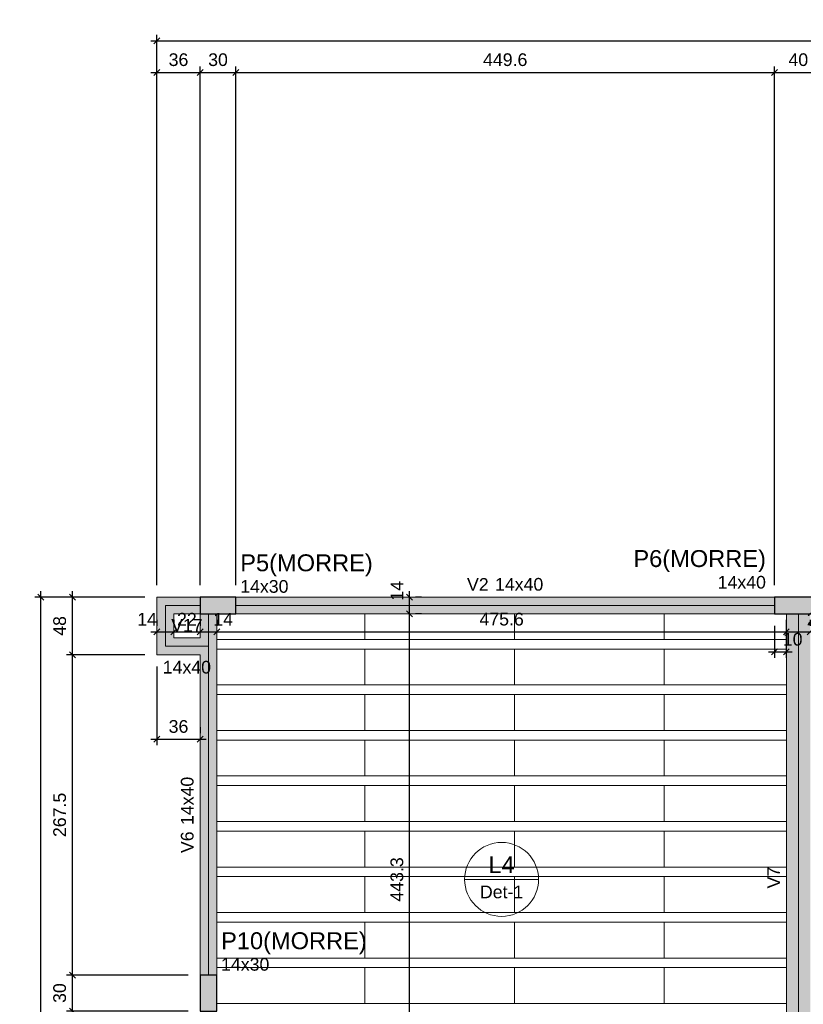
# Model space of a CAD drawing. Header units: millimetres. Extents: x 1434 to 2277, y -793 to -278.
# Tile 18 of 111: x 1709 to 1722, y -616 to -599. Entities that reach past the tile are written whole.
import ezdxf

# ---------------------------------------------------------------- set-up
doc = ezdxf.new("R2010")
doc.units = ezdxf.units.MM
for name, color, linetype, lineweight in [('FO-Cotas', 5, 'Continuous', 5), ('FO-Eixos', 5, 'Continuous', 5), ('FO-Hachura pilar que morre', 106, 'Continuous', 5), ('FO-Hachura viga', 43, 'Continuous', 5), ('FO-Hachuras das lajes', 1, 'Continuous', 20), ('FO-Pilares', 4, 'Continuous', 30), ('FO-Textos das lajes', 3, 'Continuous', 20), ('FO-Textos das vigas', 7, 'Continuous', 5), ('FO-Textos dos pilares', 7, 'Continuous', 5), ('FO-Vigas', 1, 'Continuous', 20)]:
    doc.layers.add(name, color=color, linetype=linetype, lineweight=lineweight)
doc.styles.add('ARIAL', font='arial.ttf')
doc.styles.get("Standard").update_dxf_attribs({"font": 'arial.ttf'})
doc.dimstyles.new('UM_50.000000', dxfattribs={"dimtxt": 0.18, "dimasz": 0.1, "dimexe": 0.1, "dimexo": 0.2, "dimgap": 0, "dimtad": 1, "dimtih": 1, "dimtoh": 1, "dimdec": 1, "dimlfac": 50, "dimzin": 0, "dimdsep": 46, "dimtxsty": 'Standard', "dimcen": 0.09, "dimdle": 0.1, "dimadec": 1, "dimazin": 2, "dimtfac": 1, "dimtdec": 4, "dimtofl": 0, "dimtmove": 0, "dimatfit": 3, "dimfxl": 1, "dimtolj": 1, "dimarcsym": 0})

# ---------------------------------------------------------------- blocks, each defined once
blk = doc.blocks.new('_Oblique')
at = {"color": 0, "linetype": 'ByBlock', "lineweight": -2}
blk.add_line((-0.5, -0.5), (0.5, 0.5), dxfattribs=at)
blk = doc.blocks.new('*D720')
at = {"layer": 'FO-Cotas', "color": 0, "lineweight": -2, "transparency": 16777216}
for p, q in [((1711.06, -608.517), (1711.06, -599.855)), ((1711.78, -608.517), (1711.78, -599.855)), ((1710.96, -599.955), (1711.88, -599.955))]:
    blk.add_line(p, q, dxfattribs=at)
at = {"layer": 'FO-Cotas', "color": 0, "lineweight": -2, "transparency": 16777216, "xscale": 0.1, "yscale": 0.1, "zscale": 0.1, "rotation": 180}
blk.add_blockref('_Oblique', (1711.06, -599.955), dxfattribs=at)
at = {"layer": 'FO-Cotas', "color": 0, "lineweight": -2, "transparency": 16777216, "xscale": 0.1, "yscale": 0.1, "zscale": 0.1}
blk.add_blockref('_Oblique', (1711.78, -599.955), dxfattribs=at)
at = {"layer": 'FO-Cotas', "color": 7, "transparency": 16777216, "insert": (1711.42, -599.744), "char_height": 0.2118, "attachment_point": 5, "rotation": 0.0057, "style": 'ARIAL'}
blk.add_mtext('\\A1;36', dxfattribs=at)
blk = doc.blocks.new('*D721')
at = {"layer": 'FO-Cotas', "color": 0, "lineweight": -2, "transparency": 16777216}
for p, q in [((1711.78, -608.517), (1711.78, -599.855)), ((1712.38, -608.517), (1712.38, -599.855)), ((1711.68, -599.955), (1712.48, -599.955))]:
    blk.add_line(p, q, dxfattribs=at)
at = {"layer": 'FO-Cotas', "color": 0, "lineweight": -2, "transparency": 16777216, "xscale": 0.1, "yscale": 0.1, "zscale": 0.1, "rotation": 180}
blk.add_blockref('_Oblique', (1711.78, -599.955), dxfattribs=at)
at = {"layer": 'FO-Cotas', "color": 0, "lineweight": -2, "transparency": 16777216, "xscale": 0.1, "yscale": 0.1, "zscale": 0.1}
blk.add_blockref('_Oblique', (1712.38, -599.955), dxfattribs=at)
at = {"layer": 'FO-Cotas', "color": 7, "transparency": 16777216, "insert": (1712.08, -599.744), "char_height": 0.2118, "attachment_point": 5, "rotation": 0.0057, "style": 'ARIAL'}
blk.add_mtext('\\A1;30', dxfattribs=at)
blk = doc.blocks.new('*D722')
at = {"layer": 'FO-Cotas', "color": 0, "lineweight": -2, "transparency": 16777216}
for p, q in [((1712.38, -608.517), (1712.38, -599.855)), ((1721.371, -608.517), (1721.371, -599.855)), ((1712.28, -599.955), (1721.471, -599.955))]:
    blk.add_line(p, q, dxfattribs=at)
at = {"layer": 'FO-Cotas', "color": 0, "lineweight": -2, "transparency": 16777216, "xscale": 0.1, "yscale": 0.1, "zscale": 0.1, "rotation": 180}
blk.add_blockref('_Oblique', (1712.38, -599.955), dxfattribs=at)
at = {"layer": 'FO-Cotas', "color": 0, "lineweight": -2, "transparency": 16777216, "xscale": 0.1, "yscale": 0.1, "zscale": 0.1}
blk.add_blockref('_Oblique', (1721.371, -599.955), dxfattribs=at)
at = {"layer": 'FO-Cotas', "color": 7, "transparency": 16777216, "insert": (1716.876, -599.744), "char_height": 0.2118, "attachment_point": 5, "rotation": 0.0057, "style": 'ARIAL'}
blk.add_mtext('\\A1;449.6', dxfattribs=at)
blk = doc.blocks.new('*D723')
at = {"layer": 'FO-Cotas', "color": 0, "lineweight": -2, "transparency": 16777216}
for p, q in [((1721.371, -608.517), (1721.371, -599.855)), ((1722.171, -608.517), (1722.171, -599.855)), ((1721.271, -599.955), (1722.271, -599.955))]:
    blk.add_line(p, q, dxfattribs=at)
at = {"layer": 'FO-Cotas', "color": 0, "lineweight": -2, "transparency": 16777216, "xscale": 0.1, "yscale": 0.1, "zscale": 0.1, "rotation": 180}
blk.add_blockref('_Oblique', (1721.371, -599.955), dxfattribs=at)
at = {"layer": 'FO-Cotas', "color": 0, "lineweight": -2, "transparency": 16777216, "xscale": 0.1, "yscale": 0.1, "zscale": 0.1}
blk.add_blockref('_Oblique', (1722.171, -599.955), dxfattribs=at)
at = {"layer": 'FO-Cotas', "color": 7, "transparency": 16777216, "insert": (1721.771, -599.744), "char_height": 0.2118, "attachment_point": 5, "rotation": 0.0057, "style": 'ARIAL'}
blk.add_mtext('\\A1;40', dxfattribs=at)
blk = doc.blocks.new('*D735')
at = {"layer": 'FO-Cotas', "color": 0, "lineweight": -2, "transparency": 16777216}
for p, q in [((1711.06, -608.517), (1711.06, -599.326)), ((1742.344, -601.167), (1742.344, -599.326)), ((1710.96, -599.426), (1742.444, -599.426))]:
    blk.add_line(p, q, dxfattribs=at)
at = {"layer": 'FO-Cotas', "color": 0, "lineweight": -2, "transparency": 16777216, "xscale": 0.1, "yscale": 0.1, "zscale": 0.1, "rotation": 180}
blk.add_blockref('_Oblique', (1711.06, -599.426), dxfattribs=at)
at = {"layer": 'FO-Cotas', "color": 0, "lineweight": -2, "transparency": 16777216, "xscale": 0.1, "yscale": 0.1, "zscale": 0.1}
blk.add_blockref('_Oblique', (1742.344, -599.426), dxfattribs=at)
at = {"layer": 'FO-Cotas', "color": 7, "transparency": 16777216, "insert": (1726.702, -599.214), "char_height": 0.2118, "attachment_point": 5, "rotation": 0.0057, "style": 'ARIAL'}
blk.add_mtext('\\A1;1564.2', dxfattribs=at)
blk = doc.blocks.new('*D737')
at = {"layer": 'FO-Cotas', "color": 0, "lineweight": -2, "transparency": 16777216}
for p, q in [((1711.06, -609.877), (1711.06, -611.189)), ((1711.78, -610.889), (1711.78, -610.989)), ((1710.96, -611.089), (1711.88, -611.089))]:
    blk.add_line(p, q, dxfattribs=at)
at = {"layer": 'FO-Cotas', "color": 0, "lineweight": -2, "transparency": 16777216, "xscale": 0.1, "yscale": 0.1, "zscale": 0.1, "rotation": 180}
blk.add_blockref('_Oblique', (1711.06, -611.089), dxfattribs=at)
at = {"layer": 'FO-Cotas', "color": 0, "lineweight": -2, "transparency": 16777216, "xscale": 0.1, "yscale": 0.1, "zscale": 0.1}
blk.add_blockref('_Oblique', (1711.78, -611.089), dxfattribs=at)
at = {"layer": 'FO-Cotas', "color": 7, "transparency": 16777216, "insert": (1711.42, -610.877), "char_height": 0.2118, "attachment_point": 5, "rotation": 0.0057, "style": 'ARIAL'}
blk.add_mtext('\\A1;36', dxfattribs=at)
blk = doc.blocks.new('*D755')
at = {"layer": 'FO-Cotas', "color": 0, "lineweight": -2, "transparency": 16777216}
for p, q in [((1709.648, -615.727), (1709.648, -614.927)), ((1711.58, -615.027), (1709.548, -615.027)), ((1711.58, -615.627), (1709.548, -615.627))]:
    blk.add_line(p, q, dxfattribs=at)
at = {"layer": 'FO-Cotas', "color": 0, "lineweight": -2, "transparency": 16777216, "xscale": 0.1, "yscale": 0.1, "zscale": 0.1}
for p, rotation in [((1709.648, -615.027), 90), ((1709.648, -615.627), 270)]:
    blk.add_blockref('_Oblique', p, dxfattribs=dict(at, rotation=rotation))
at = {"layer": 'FO-Cotas', "color": 7, "transparency": 16777216, "insert": (1709.436, -615.327), "char_height": 0.2118, "attachment_point": 5, "rotation": 90, "style": 'ARIAL'}
blk.add_mtext('\\A1;30', dxfattribs=at)
blk = doc.blocks.new('*D756')
at = {"layer": 'FO-Cotas', "color": 0, "lineweight": -2, "transparency": 16777216}
for p, q in [((1709.648, -615.127), (1709.648, -609.577)), ((1710.86, -609.677), (1709.548, -609.677)), ((1711.58, -615.027), (1709.548, -615.027))]:
    blk.add_line(p, q, dxfattribs=at)
at = {"layer": 'FO-Cotas', "color": 0, "lineweight": -2, "transparency": 16777216, "xscale": 0.1, "yscale": 0.1, "zscale": 0.1}
for p, rotation in [((1709.648, -609.677), 90), ((1709.648, -615.027), 270)]:
    blk.add_blockref('_Oblique', p, dxfattribs=dict(at, rotation=rotation))
at = {"layer": 'FO-Cotas', "color": 7, "transparency": 16777216, "insert": (1709.436, -612.352), "char_height": 0.2118, "attachment_point": 5, "rotation": 90, "style": 'ARIAL'}
blk.add_mtext('\\A1;267.5', dxfattribs=at)
blk = doc.blocks.new('*D757')
at = {"layer": 'FO-Cotas', "color": 0, "lineweight": -2, "transparency": 16777216}
for p, q in [((1710.86, -608.717), (1709.548, -608.717)), ((1709.648, -609.777), (1709.648, -608.617)), ((1710.86, -609.677), (1709.548, -609.677))]:
    blk.add_line(p, q, dxfattribs=at)
at = {"layer": 'FO-Cotas', "color": 0, "lineweight": -2, "transparency": 16777216, "xscale": 0.1, "yscale": 0.1, "zscale": 0.1}
for p, rotation in [((1709.648, -608.717), 90), ((1709.648, -609.677), 270)]:
    blk.add_blockref('_Oblique', p, dxfattribs=dict(at, rotation=rotation))
at = {"layer": 'FO-Cotas', "color": 7, "transparency": 16777216, "insert": (1709.436, -609.197), "char_height": 0.2118, "attachment_point": 5, "rotation": 90, "style": 'ARIAL'}
blk.add_mtext('\\A1;48', dxfattribs=at)
blk = doc.blocks.new('*D761')
at = {"layer": 'FO-Cotas', "color": 0, "lineweight": -2, "transparency": 16777216}
for p, q in [((1710.86, -608.717), (1709.019, -608.717)), ((1709.119, -627.387), (1709.119, -608.617)), ((1710.87, -627.287), (1709.019, -627.287))]:
    blk.add_line(p, q, dxfattribs=at)
at = {"layer": 'FO-Cotas', "color": 0, "lineweight": -2, "transparency": 16777216, "xscale": 0.1, "yscale": 0.1, "zscale": 0.1}
for p, rotation in [((1709.119, -608.717), 90), ((1709.119, -627.287), 270)]:
    blk.add_blockref('_Oblique', p, dxfattribs=dict(at, rotation=rotation))
at = {"layer": 'FO-Cotas', "color": 7, "transparency": 16777216, "insert": (1708.907, -618.002), "char_height": 0.2118, "attachment_point": 5, "rotation": 90, "style": 'ARIAL'}
blk.add_mtext('\\A1;928.5', dxfattribs=at)
blk = doc.blocks.new('*D792')
at = {"layer": 'FO-Cotas', "color": 0, "lineweight": -2, "transparency": 16777216}
for p, q in [((1711.06, -609.097), (1711.06, -609.197)), ((1711.34, -609.097), (1711.34, -609.197)), ((1710.96, -609.297), (1711.44, -609.297))]:
    blk.add_line(p, q, dxfattribs=at)
at = {"layer": 'FO-Cotas', "color": 0, "lineweight": -2, "transparency": 16777216, "xscale": 0.1, "yscale": 0.1, "zscale": 0.1, "rotation": 180}
blk.add_blockref('_Oblique', (1711.06, -609.297), dxfattribs=at)
at = {"layer": 'FO-Cotas', "color": 0, "lineweight": -2, "transparency": 16777216, "xscale": 0.1, "yscale": 0.1, "zscale": 0.1}
blk.add_blockref('_Oblique', (1711.34, -609.297), dxfattribs=at)
at = {"layer": 'FO-Cotas', "color": 7, "transparency": 16777216, "insert": (1710.895, -609.085), "char_height": 0.2118, "attachment_point": 5, "rotation": 0.0057, "style": 'ARIAL'}
blk.add_mtext('\\A1;14', dxfattribs=at)
blk = doc.blocks.new('*D793')
at = {"layer": 'FO-Cotas', "color": 0, "lineweight": -2, "transparency": 16777216}
for p, q in [((1711.34, -609.097), (1711.34, -609.197)), ((1711.78, -609.097), (1711.78, -609.197)), ((1711.24, -609.297), (1711.88, -609.297))]:
    blk.add_line(p, q, dxfattribs=at)
at = {"layer": 'FO-Cotas', "color": 0, "lineweight": -2, "transparency": 16777216, "xscale": 0.1, "yscale": 0.1, "zscale": 0.1, "rotation": 180}
blk.add_blockref('_Oblique', (1711.34, -609.297), dxfattribs=at)
at = {"layer": 'FO-Cotas', "color": 0, "lineweight": -2, "transparency": 16777216, "xscale": 0.1, "yscale": 0.1, "zscale": 0.1}
blk.add_blockref('_Oblique', (1711.78, -609.297), dxfattribs=at)
at = {"layer": 'FO-Cotas', "color": 7, "transparency": 16777216, "insert": (1711.56, -609.085), "char_height": 0.2118, "attachment_point": 5, "rotation": 0.0057, "style": 'ARIAL'}
blk.add_mtext('\\A1;22', dxfattribs=at)
blk = doc.blocks.new('*D794')
at = {"layer": 'FO-Cotas', "color": 0, "lineweight": -2, "transparency": 16777216}
for p, q in [((1711.78, -609.097), (1711.78, -609.197)), ((1712.06, -609.097), (1712.06, -609.197)), ((1711.68, -609.297), (1712.16, -609.297))]:
    blk.add_line(p, q, dxfattribs=at)
at = {"layer": 'FO-Cotas', "color": 0, "lineweight": -2, "transparency": 16777216, "xscale": 0.1, "yscale": 0.1, "zscale": 0.1, "rotation": 180}
blk.add_blockref('_Oblique', (1711.78, -609.297), dxfattribs=at)
at = {"layer": 'FO-Cotas', "color": 0, "lineweight": -2, "transparency": 16777216, "xscale": 0.1, "yscale": 0.1, "zscale": 0.1}
blk.add_blockref('_Oblique', (1712.06, -609.297), dxfattribs=at)
at = {"layer": 'FO-Cotas', "color": 7, "transparency": 16777216, "insert": (1712.166, -609.085), "char_height": 0.2118, "attachment_point": 5, "rotation": 0.0057, "style": 'ARIAL'}
blk.add_mtext('\\A1;14', dxfattribs=at)
blk = doc.blocks.new('*D795')
at = {"layer": 'FO-Cotas', "color": 0, "lineweight": -2, "transparency": 16777216}
for p, q in [((1712.06, -609.097), (1712.06, -609.197)), ((1721.571, -609.097), (1721.571, -609.197)), ((1711.96, -609.297), (1721.671, -609.297))]:
    blk.add_line(p, q, dxfattribs=at)
at = {"layer": 'FO-Cotas', "color": 0, "lineweight": -2, "transparency": 16777216, "xscale": 0.1, "yscale": 0.1, "zscale": 0.1, "rotation": 180}
blk.add_blockref('_Oblique', (1712.06, -609.297), dxfattribs=at)
at = {"layer": 'FO-Cotas', "color": 0, "lineweight": -2, "transparency": 16777216, "xscale": 0.1, "yscale": 0.1, "zscale": 0.1}
blk.add_blockref('_Oblique', (1721.571, -609.297), dxfattribs=at)
at = {"layer": 'FO-Cotas', "color": 7, "transparency": 16777216, "insert": (1716.816, -609.085), "char_height": 0.2118, "attachment_point": 5, "rotation": 0.0057, "style": 'ARIAL'}
blk.add_mtext('\\A1;475.6', dxfattribs=at)
blk = doc.blocks.new('*D796')
at = {"layer": 'FO-Cotas', "color": 0, "lineweight": -2, "transparency": 16777216}
for p, q in [((1721.571, -609.097), (1721.571, -609.197)), ((1721.971, -609.097), (1721.971, -609.197)), ((1721.471, -609.297), (1722.071, -609.297))]:
    blk.add_line(p, q, dxfattribs=at)
at = {"layer": 'FO-Cotas', "color": 0, "lineweight": -2, "transparency": 16777216, "xscale": 0.1, "yscale": 0.1, "zscale": 0.1, "rotation": 180}
blk.add_blockref('_Oblique', (1721.571, -609.297), dxfattribs=at)
at = {"layer": 'FO-Cotas', "color": 0, "lineweight": -2, "transparency": 16777216, "xscale": 0.1, "yscale": 0.1, "zscale": 0.1}
blk.add_blockref('_Oblique', (1721.971, -609.297), dxfattribs=at)
at = {"layer": 'FO-Cotas', "color": 7, "transparency": 16777216, "insert": (1722.077, -609.085), "char_height": 0.2118, "attachment_point": 5, "rotation": 0.0057, "style": 'ARIAL'}
blk.add_mtext('\\A1;20', dxfattribs=at)
blk = doc.blocks.new('*D809')
at = {"layer": 'FO-Cotas', "color": 0, "lineweight": -2, "transparency": 16777216}
for p, q in [((1715.28, -617.962), (1715.28, -608.897)), ((1715.48, -608.997), (1715.38, -608.997)), ((1715.48, -617.862), (1715.38, -617.862))]:
    blk.add_line(p, q, dxfattribs=at)
at = {"layer": 'FO-Cotas', "color": 0, "lineweight": -2, "transparency": 16777216, "xscale": 0.1, "yscale": 0.1, "zscale": 0.1}
for p, rotation in [((1715.28, -608.997), 90), ((1715.28, -617.862), 270)]:
    blk.add_blockref('_Oblique', p, dxfattribs=dict(at, rotation=rotation))
at = {"layer": 'FO-Cotas', "color": 7, "transparency": 16777216, "insert": (1715.068, -613.43), "char_height": 0.2118, "attachment_point": 5, "rotation": 90, "style": 'ARIAL'}
blk.add_mtext('\\A1;443.3', dxfattribs=at)
blk = doc.blocks.new('*D810')
at = {"layer": 'FO-Cotas', "color": 0, "lineweight": -2, "transparency": 16777216}
for p, q in [((1715.28, -609.097), (1715.28, -608.617)), ((1715.48, -608.717), (1715.38, -608.717)), ((1715.48, -608.997), (1715.38, -608.997))]:
    blk.add_line(p, q, dxfattribs=at)
at = {"layer": 'FO-Cotas', "color": 0, "lineweight": -2, "transparency": 16777216, "xscale": 0.1, "yscale": 0.1, "zscale": 0.1}
for p, rotation in [((1715.28, -608.717), 90), ((1715.28, -608.997), 270)]:
    blk.add_blockref('_Oblique', p, dxfattribs=dict(at, rotation=rotation))
at = {"layer": 'FO-Cotas', "color": 7, "transparency": 16777216, "insert": (1715.068, -608.611), "char_height": 0.2118, "attachment_point": 5, "rotation": 90, "style": 'ARIAL'}
blk.add_mtext('\\A1;14', dxfattribs=at)
blk = doc.blocks.new('*D828')
at = {"layer": 'FO-Cotas', "color": 0, "lineweight": -2, "transparency": 16777216}
for p, q in [((1721.371, -609.197), (1721.371, -609.732)), ((1721.571, -609.197), (1721.571, -609.732)), ((1721.271, -609.632), (1721.671, -609.632))]:
    blk.add_line(p, q, dxfattribs=at)
at = {"layer": 'FO-Cotas', "color": 0, "lineweight": -2, "transparency": 16777216, "xscale": 0.1, "yscale": 0.1, "zscale": 0.1, "rotation": 180}
blk.add_blockref('_Oblique', (1721.371, -609.632), dxfattribs=at)
at = {"layer": 'FO-Cotas', "color": 0, "lineweight": -2, "transparency": 16777216, "xscale": 0.1, "yscale": 0.1, "zscale": 0.1}
blk.add_blockref('_Oblique', (1721.571, -609.632), dxfattribs=at)
at = {"layer": 'FO-Cotas', "color": 7, "transparency": 16777216, "insert": (1721.677, -609.421), "char_height": 0.2118, "attachment_point": 5, "rotation": 0.0057, "style": 'ARIAL'}
blk.add_mtext('\\A1;10', dxfattribs=at)

msp = doc.modelspace()

# ---------------------------------------------------------------- hatches: boundary and pattern name
at = {"layer": 'FO-Hachura pilar que morre', "linetype": 'Continuous'}
for points in [[(1711.7803, -608.7169), (1711.7803, -608.8569), (1711.7803, -608.9969), (1712.0803, -608.9969), (1712.3803, -608.9969), (1712.3803, -608.8569), (1712.3803, -608.7169), (1712.0803, -608.7169)], [(1721.3715, -608.7169), (1721.3715, -608.8569), (1721.3715, -608.9969), (1721.7715, -608.9969), (1722.1715, -608.9969), (1722.1715, -608.8569), (1722.1715, -608.7169), (1721.7715, -608.7169)], [(1711.7803, -615.6269), (1711.9203, -615.6269), (1712.0603, -615.6269), (1712.0603, -615.3269), (1712.0603, -615.0269), (1711.9203, -615.0269), (1711.7803, -615.0269), (1711.7803, -615.3269)]]:
    msp.add_hatch(color=256, dxfattribs=at).paths.add_polyline_path(points)
at = {"layer": 'FO-Hachura viga', "linetype": 'Continuous'}
for points in [[(1711.7803, -608.7169), (1711.7803, -608.7169), (1711.0603, -608.7169), (1711.3403, -608.9969), (1711.7803, -608.9969), (1711.7803, -608.7169)], [(1711.3403, -609.3969), (1711.3403, -609.3969), (1711.3403, -608.9969), (1711.0603, -608.7169), (1711.0603, -609.6769), (1711.3403, -609.3969)], [(1712.3803, -608.7169), (1712.3803, -608.7169), (1712.3803, -608.9971), (1721.3715, -608.9971), (1721.3715, -608.7169), (1712.3803, -608.7169)], [(1712.0603, -608.9969), (1712.0603, -608.9969), (1711.7803, -608.9969), (1711.7803, -609.3969), (1711.9203, -609.5369), (1712.0603, -609.5369), (1712.0603, -608.9969)], [(1721.9715, -608.9969), (1721.9715, -608.9969), (1721.5715, -608.9969), (1721.5715, -617.8021), (1721.9715, -617.8021), (1721.9715, -608.9969)], [(1711.9203, -609.5369), (1711.9203, -609.5369), (1711.7803, -609.3969), (1711.3403, -609.3969), (1711.0603, -609.6769), (1711.7803, -609.6769), (1711.9203, -609.5369)], [(1712.0603, -609.5369), (1712.0603, -609.5369), (1711.9203, -609.5369), (1711.7803, -609.6769), (1711.7803, -615.0271), (1712.0603, -615.0271), (1712.0603, -609.5369)]]:
    msp.add_hatch(color=256, dxfattribs=at).paths.add_polyline_path(points)

# ---------------------------------------------------------------- linework, layer by layer
at = {"layer": 'FO-Eixos'}
for p, q in [((1711.2003, -608.8569), (1711.7803, -608.8569)), ((1711.2003, -609.5369), (1711.2003, -608.8569)), ((1712.3803, -608.8569), (1721.3715, -608.8569)), ((1711.9203, -609.5369), (1711.9203, -608.9969)), ((1721.7715, -617.8021), (1721.7715, -608.9969)), ((1711.2003, -609.5369), (1711.9203, -609.5369)), ((1711.9203, -615.0269), (1711.9203, -609.5369))]:
    msp.add_line(p, q, dxfattribs=at)
for points in [[(1712.0603, -609.4223), (1714.5303, -609.4223), (1714.5303, -608.9973)], [(1714.5303, -608.9973), (1714.5303, -609.4223), (1717.0303, -609.4223), (1717.0303, -608.9973)], [(1717.0303, -608.9973), (1717.0303, -609.4223), (1719.5303, -609.4223), (1719.5303, -608.9973)], [(1719.5303, -608.9973), (1719.5303, -609.4223), (1721.5713, -609.4223)], [(1712.0603, -610.1823), (1714.5303, -610.1823), (1714.5303, -609.5823), (1712.0603, -609.5823)], [(1721.5713, -609.5823), (1719.5303, -609.5823), (1719.5303, -610.1823), (1721.5713, -610.1823)], [(1712.0603, -610.9423), (1714.5303, -610.9423), (1714.5303, -610.3423), (1712.0603, -610.3423)], [(1721.5713, -610.3423), (1719.5303, -610.3423), (1719.5303, -610.9423), (1721.5713, -610.9423)], [(1712.0603, -611.7023), (1714.5303, -611.7023), (1714.5303, -611.1023), (1712.0603, -611.1023)], [(1721.5713, -611.1023), (1719.5303, -611.1023), (1719.5303, -611.7023), (1721.5713, -611.7023)], [(1712.0603, -612.4623), (1714.5303, -612.4623), (1714.5303, -611.8623), (1712.0603, -611.8623)], [(1721.5713, -611.8623), (1719.5303, -611.8623), (1719.5303, -612.4623), (1721.5713, -612.4623)], [(1712.0603, -613.2223), (1714.5303, -613.2223), (1714.5303, -612.6223), (1712.0603, -612.6223)], [(1721.5713, -612.6223), (1719.5303, -612.6223), (1719.5303, -613.2223), (1721.5713, -613.2223)], [(1712.0603, -613.9823), (1714.5303, -613.9823), (1714.5303, -613.3823), (1712.0603, -613.3823)], [(1721.5713, -613.3823), (1719.5303, -613.3823), (1719.5303, -613.9823), (1721.5713, -613.9823)], [(1712.0603, -614.7423), (1714.5303, -614.7423), (1714.5303, -614.1423), (1712.0603, -614.1423)], [(1721.5713, -614.1423), (1719.5303, -614.1423), (1719.5303, -614.7423), (1721.5713, -614.7423)], [(1712.0603, -615.5023), (1714.5303, -615.5023), (1714.5303, -614.9023), (1712.0603, -614.9023)], [(1721.5713, -614.9023), (1719.5303, -614.9023), (1719.5303, -615.5023), (1721.5713, -615.5023)]]:
    msp.add_lwpolyline(points, dxfattribs=at)
for points in [[(1714.5303, -610.1823), (1717.0303, -610.1823), (1717.0303, -609.5823), (1714.5303, -609.5823), (1714.5303, -610.1823)], [(1717.0303, -610.1823), (1719.5303, -610.1823), (1719.5303, -609.5823), (1717.0303, -609.5823), (1717.0303, -610.1823)], [(1714.5303, -610.9423), (1717.0303, -610.9423), (1717.0303, -610.3423), (1714.5303, -610.3423), (1714.5303, -610.9423)], [(1717.0303, -610.9423), (1719.5303, -610.9423), (1719.5303, -610.3423), (1717.0303, -610.3423), (1717.0303, -610.9423)], [(1714.5303, -611.7023), (1717.0303, -611.7023), (1717.0303, -611.1023), (1714.5303, -611.1023), (1714.5303, -611.7023)], [(1717.0303, -611.7023), (1719.5303, -611.7023), (1719.5303, -611.1023), (1717.0303, -611.1023), (1717.0303, -611.7023)], [(1714.5303, -612.4623), (1717.0303, -612.4623), (1717.0303, -611.8623), (1714.5303, -611.8623), (1714.5303, -612.4623)], [(1717.0303, -612.4623), (1719.5303, -612.4623), (1719.5303, -611.8623), (1717.0303, -611.8623), (1717.0303, -612.4623)], [(1714.5303, -613.2223), (1717.0303, -613.2223), (1717.0303, -612.6223), (1714.5303, -612.6223), (1714.5303, -613.2223)], [(1717.0303, -613.2223), (1719.5303, -613.2223), (1719.5303, -612.6223), (1717.0303, -612.6223), (1717.0303, -613.2223)], [(1714.5303, -613.9823), (1717.0303, -613.9823), (1717.0303, -613.3823), (1714.5303, -613.3823), (1714.5303, -613.9823)], [(1717.0303, -613.9823), (1719.5303, -613.9823), (1719.5303, -613.3823), (1717.0303, -613.3823), (1717.0303, -613.9823)], [(1714.5303, -614.7423), (1717.0303, -614.7423), (1717.0303, -614.1423), (1714.5303, -614.1423), (1714.5303, -614.7423)], [(1717.0303, -614.7423), (1719.5303, -614.7423), (1719.5303, -614.1423), (1717.0303, -614.1423), (1717.0303, -614.7423)], [(1714.5303, -615.5023), (1717.0303, -615.5023), (1717.0303, -614.9023), (1714.5303, -614.9023), (1714.5303, -615.5023)], [(1717.0303, -615.5023), (1719.5303, -615.5023), (1719.5303, -614.9023), (1717.0303, -614.9023), (1717.0303, -615.5023)]]:
    msp.add_lwpolyline(points, close=True, dxfattribs=at)
at = {"layer": 'FO-Hachuras das lajes'}
for p, q in [((1712.0603, -609.4223), (1721.5713, -609.4223)), ((1712.0603, -609.5823), (1721.5713, -609.5823)), ((1712.0603, -610.1823), (1721.5713, -610.1823)), ((1712.0603, -610.3423), (1721.5713, -610.3423)), ((1712.0603, -610.9423), (1721.5713, -610.9423)), ((1712.0603, -611.1023), (1721.5713, -611.1023)), ((1712.0603, -611.7023), (1721.5713, -611.7023)), ((1712.0603, -611.8623), (1721.5713, -611.8623)), ((1712.0603, -612.4623), (1721.5713, -612.4623)), ((1712.0603, -612.6223), (1721.5713, -612.6223)), ((1712.0603, -613.2223), (1721.5713, -613.2223)), ((1712.0603, -613.3823), (1721.5713, -613.3823)), ((1712.0603, -613.9823), (1721.5713, -613.9823)), ((1712.0603, -614.1423), (1721.5713, -614.1423)), ((1712.0603, -614.7423), (1721.5713, -614.7423)), ((1712.0603, -614.9023), (1721.5713, -614.9023)), ((1712.0603, -615.5023), (1721.5713, -615.5023))]:
    msp.add_line(p, q, dxfattribs=at)
at = {"layer": 'FO-Pilares'}
for points in [[(1711.7803, -608.7169), (1711.7803, -608.8569), (1711.7803, -608.9969), (1712.0803, -608.9969), (1712.3803, -608.9969), (1712.3803, -608.8569), (1712.3803, -608.7169), (1712.0803, -608.7169), (1711.7803, -608.7169)], [(1721.3715, -608.7169), (1721.3715, -608.8569), (1721.3715, -608.9969), (1721.7715, -608.9969), (1722.1715, -608.9969), (1722.1715, -608.8569), (1722.1715, -608.7169), (1721.7715, -608.7169), (1721.3715, -608.7169)], [(1711.7803, -615.6269), (1711.9203, -615.6269), (1712.0603, -615.6269), (1712.0603, -615.3269), (1712.0603, -615.0269), (1711.9203, -615.0269), (1711.7803, -615.0269), (1711.7803, -615.3269), (1711.7803, -615.6269)]]:
    msp.add_lwpolyline(points, close=True, dxfattribs=at)
at = {"layer": 'FO-Textos das lajes'}
msp.add_line((1716.1984, -613.4295), (1717.4334, -613.4295), dxfattribs=at)
msp.add_circle((1716.8159, -613.4295), 0.6175, dxfattribs=at)
at = {"layer": 'FO-Vigas'}
for p, q in [((1711.0603, -608.7169), (1711.7803, -608.7169)), ((1711.0603, -609.6769), (1711.0603, -608.7169)), ((1712.3803, -608.7169), (1721.3715, -608.7169)), ((1711.3403, -608.9969), (1711.7803, -608.9969)), ((1711.3403, -609.3969), (1711.3403, -608.9969)), ((1711.7803, -609.3969), (1711.7803, -608.9969)), ((1712.0603, -609.5369), (1712.0603, -608.9969)), ((1712.3803, -608.9969), (1721.3715, -608.9969)), ((1721.5715, -617.8021), (1721.5715, -608.9969)), ((1711.3403, -609.3969), (1711.7803, -609.3969)), ((1712.0603, -615.0269), (1712.0603, -609.5369)), ((1711.0603, -609.6769), (1711.7803, -609.6769)), ((1711.7803, -615.0269), (1711.7803, -609.6769))]:
    msp.add_line(p, q, dxfattribs=at)

# ---------------------------------------------------------------- texts
at = {"layer": 'FO-Textos das lajes', "attachment_point": 8, "line_spacing_factor": 0.798, "style": 'ARIAL'}
for s, insert, char_height, width in [('L4', (1716.8159, -613.3236), 0.2824, 0.875137), ('Det-1', (1716.8159, -613.7472), 0.2118, 1.449644)]:
    msp.add_mtext(s, dxfattribs=dict(at, insert=insert, char_height=char_height, width=width))
at = {"layer": 'FO-Textos das vigas', "linetype": 'Continuous', "char_height": 0.2118, "line_spacing_factor": 0.798, "style": 'ARIAL'}
for s, insert, width, attachment_point in [('V2', (1716.6002, -608.611), 0.726269, 9), ('14x40', (1716.7061, -608.611), 1.61168, 7), ('V17', (1711.5603, -609.291), 1.056128, 8), ('14x40', (1711.5603, -609.9946), 1.61168, 8)]:
    msp.add_mtext(s, dxfattribs=dict(at, insert=insert, width=width, attachment_point=attachment_point))
at = {"layer": 'FO-Textos das vigas', "linetype": 'Continuous', "char_height": 0.2118, "rotation": 90, "line_spacing_factor": 0.798, "style": 'ARIAL'}
for s, insert, width, attachment_point in [('14x40', (1711.6744, -612.5217), 1.61168, 7), ('V6', (1711.6744, -612.6276), 0.726269, 9), ('V7', (1721.4656, -613.3995), 0.726269, 8)]:
    msp.add_mtext(s, dxfattribs=dict(at, insert=insert, width=width, attachment_point=attachment_point))
at = {"layer": 'FO-Textos dos pilares', "linetype": 'Continuous', "line_spacing_factor": 0.798, "style": 'ARIAL'}
for s, insert, char_height, width, attachment_point in [('P6(MORRE)', (1721.2303, -608.2983), 0.2824, 4.414066, 9), ('P5(MORRE)', (1712.4513, -608.3693), 0.2824, 4.414066, 7), ('14x30', (1712.4509, -608.6463), 0.2118, 1.61168, 7), ('14x40', (1721.2301, -608.5761), 0.2118, 1.61168, 9), ('P10(MORRE)', (1712.1313, -614.6793), 0.2824, 4.851635, 7), ('14x30', (1712.1309, -614.9563), 0.2118, 1.61168, 7)]:
    msp.add_mtext(s, dxfattribs=dict(at, insert=insert, char_height=char_height, width=width, attachment_point=attachment_point))

# ---------------------------------------------------------------- dimensions: what is measured, and where the dimension line sits
at = {"layer": 'FO-Cotas'}
for base, p1, p2, picture, middle in [((1742.3441, -599.4258), (1711.0603, -608.7169), (1742.3441, -601.3673), '*D735', (1726.7022, -599.214)), ((1711.7803, -599.9553), (1711.0603, -608.7169), (1711.7803, -608.7169), '*D720', (1711.4203, -599.7435)), ((1712.3803, -599.9553), (1711.7803, -608.7169), (1712.3803, -608.7169), '*D721', (1712.0803, -599.7435)), ((1721.3715, -599.9553), (1712.3803, -608.7169), (1721.3715, -608.7169), '*D722', (1716.8759, -599.7435)), ((1722.1715, -599.9553), (1721.3715, -608.7169), (1722.1715, -608.7169), '*D723', (1721.7715, -599.7435)), ((1711.3403, -609.2969), (1711.0603, -609.2969), (1711.3403, -609.2969), '*D792', (1710.8953, -609.0851)), ((1711.7803, -609.2969), (1711.3403, -609.2969), (1711.7803, -609.2969), '*D793', (1711.5603, -609.0851)), ((1712.0603, -609.2969), (1711.7803, -609.2969), (1712.0603, -609.2969), '*D794', (1712.1662, -609.0851)), ((1721.5715, -609.2969), (1712.0603, -609.2969), (1721.5715, -609.2969), '*D795', (1716.8159, -609.0851)), ((1721.5715, -609.6323), (1721.3715, -608.9969), (1721.5715, -608.9969), '*D828', (1721.6774, -609.4205)), ((1721.9715, -609.2969), (1721.5715, -609.2969), (1721.9715, -609.2969), '*D796', (1722.0774, -609.0851)), ((1711.7803, -611.0889), (1711.0603, -609.6769), (1711.7803, -611.0889), '*D737', (1711.4203, -610.8771))]:
    dim = msp.add_linear_dim(base=base, p1=p1, p2=p2, dimstyle='UM_50.000000', override={"dimtxt": 0.2118, "dimasz": 0.1, "dimexe": 0.1, "dimexo": 0.2, "dimtad": 1, "dimtih": 0, "dimtoh": 0, "dimdec": 1, "dimlfac": 50, "dimzin": 8, "dimtxsty": 'ARIAL', "dimblk": 'Oblique', "dimblk1": 'Oblique', "dimblk2": 'Oblique', "dimsah": 1, "dimdle": 0.1, "dimse1": 0, "dimse2": 0, "dimclrt": 7, "dimadec": 1, "dimazin": 3, "dimtmove": 2, "dimldrblk": 'Oblique'}, dxfattribs=at)
    dim.commit()
    dim.dimension.update_dxf_attribs({"geometry": picture, "text_midpoint": middle, "dimtype": 160, "text_rotation": 0.00573})
for base, p1, p2, picture, middle in [((1715.2803, -608.7169), (1715.2803, -608.9969), (1715.2803, -608.7169), '*D810', (1715.0685, -608.611)), ((1709.1188, -608.7169), (1711.0703, -627.2873), (1711.0603, -608.7169), '*D761', (1708.907, -618.0021)), ((1709.6483, -608.7169), (1711.0603, -609.6769), (1711.0603, -608.7169), '*D757', (1709.4365, -609.1969)), ((1715.2803, -608.9969), (1715.2803, -617.8621), (1715.2803, -608.9969), '*D809', (1715.0685, -613.4295)), ((1709.6483, -609.6769), (1711.7803, -615.0269), (1711.0603, -609.6769), '*D756', (1709.4365, -612.3519)), ((1709.6483, -615.0269), (1711.7803, -615.6269), (1711.7803, -615.0269), '*D755', (1709.4365, -615.3269))]:
    dim = msp.add_linear_dim(base=base, p1=p1, p2=p2, angle=90, dimstyle='UM_50.000000', override={"dimtxt": 0.2118, "dimasz": 0.1, "dimexe": 0.1, "dimexo": 0.2, "dimtad": 1, "dimtih": 0, "dimtoh": 0, "dimdec": 1, "dimlfac": 50, "dimzin": 8, "dimtxsty": 'ARIAL', "dimblk": 'Oblique', "dimblk1": 'Oblique', "dimblk2": 'Oblique', "dimsah": 1, "dimdle": 0.1, "dimse1": 0, "dimse2": 0, "dimclrt": 7, "dimadec": 1, "dimazin": 3, "dimtmove": 2, "dimldrblk": 'Oblique'}, dxfattribs=at)
    dim.commit()
    dim.dimension.update_dxf_attribs({"geometry": picture, "text_midpoint": middle, "dimtype": 160, "text_rotation": 90})

doc.saveas('drawing.dxf')
